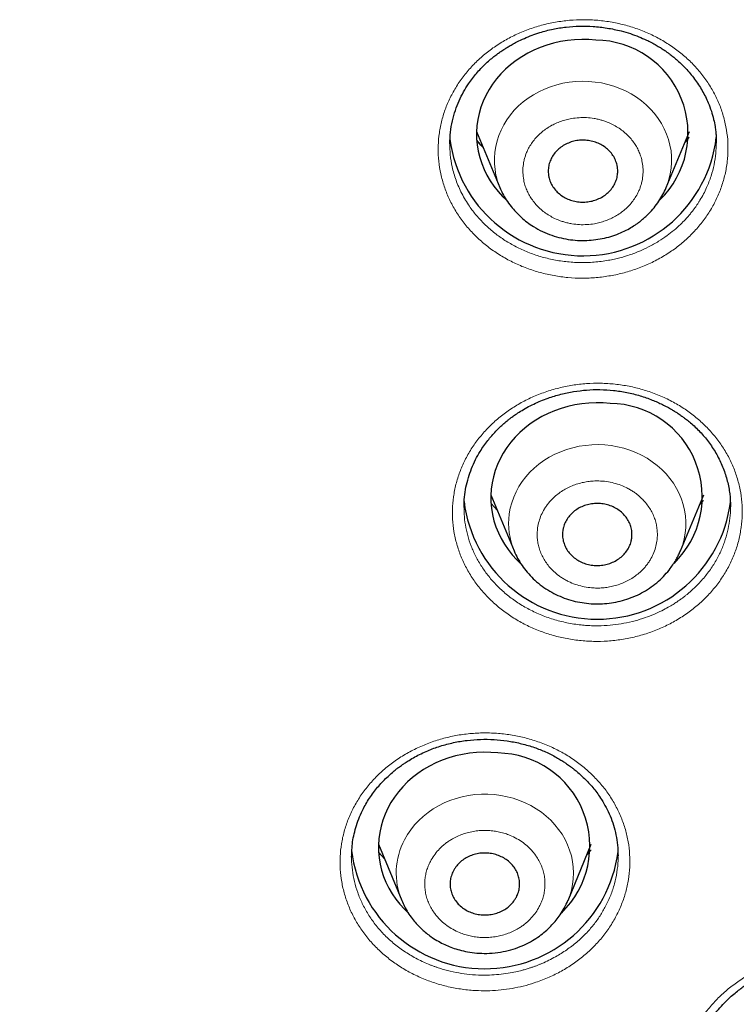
# Model space of a CAD drawing. Header units: millimetres. Extents: x 8 to 1352, y 12 to 1248.
# Tile 55 of 119: x 559 to 572, y 1107 to 1124. Entities that reach past the tile are written whole.
import ezdxf

# ---------------------------------------------------------------- set-up
doc = ezdxf.new("R2010")
doc.units = ezdxf.units.MM

msp = doc.modelspace()

# ---------------------------------------------------------------- linework, layer by layer
at = {"color": 7, "linetype": 'Continuous', "lineweight": 30}
for p, q in [((567.136, 1121.899), (567.537, 1120.93)), ((570.407, 1120.93), (570.808, 1121.899)), ((570.789, 1121.775), (570.731, 1121.711)), ((571.271, 1121.703), (571.271, 1121.697)), ((567.382, 1115.631), (567.784, 1114.661)), ((570.653, 1114.661), (571.055, 1115.631)), ((571.052, 1115.534), (570.979, 1115.449)), ((566.921, 1115.411), (566.92, 1115.424)), ((567.49, 1115.37), (567.453, 1115.409)), ((565.442, 1109.601), (565.844, 1108.632)), ((568.714, 1108.632), (569.115, 1109.601)), ((564.98, 1109.382), (564.981, 1109.412)), ((569.112, 1109.508), (569.043, 1109.429)), ((569.576, 1109.403), (569.576, 1109.398))]:
    msp.add_line(p, q, dxfattribs=at)
at = {"color": 252, "linetype": 'Continuous', "lineweight": 0}
for p, q in [((567.387, 1115.482), (567.491, 1115.367)), ((570.979, 1115.449), (571.052, 1115.529)), ((566.92, 1115.424), (566.92, 1115.445)), ((565.447, 1109.46), (565.546, 1109.351)), ((567.857, 1108.774), (567.822, 1108.69))]:
    msp.add_line(p, q, dxfattribs=at)
at = {"color": 7, "linetype": 'Continuous', "lineweight": 30, "flags": 128}
for points in [[(569.196, 1123.474), (569.074, 1123.484), (568.951, 1123.486), (568.828, 1123.481), (568.706, 1123.469), (568.585, 1123.449), (568.466, 1123.423), (568.349, 1123.389), (568.235, 1123.349), (568.125, 1123.302), (568.018, 1123.248), (567.915, 1123.188), (567.817, 1123.122), (567.724, 1123.05), (567.637, 1122.974), (567.556, 1122.892), (567.481, 1122.805), (567.412, 1122.714), (567.351, 1122.619), (567.297, 1122.521), (567.25, 1122.42), (567.211, 1122.316), (567.18, 1122.21), (567.157, 1122.103), (567.142, 1121.994), (567.135, 1121.885), (567.137, 1121.776), (567.146, 1121.667), (567.164, 1121.558), (567.19, 1121.451), (567.224, 1121.346), (567.266, 1121.243), (567.315, 1121.143), (567.371, 1121.046), (567.435, 1120.953), (567.506, 1120.863), (567.583, 1120.778), (567.645, 1120.718)], [(569.442, 1117.206), (569.32, 1117.215), (569.197, 1117.218), (569.074, 1117.213), (568.952, 1117.2), (568.832, 1117.181), (568.713, 1117.154), (568.596, 1117.121), (568.482, 1117.08), (568.371, 1117.033), (568.264, 1116.979), (568.161, 1116.92), (568.063, 1116.854), (567.97, 1116.782), (567.883, 1116.705), (567.802, 1116.623), (567.727, 1116.536), (567.659, 1116.446), (567.597, 1116.351), (567.543, 1116.253), (567.497, 1116.151), (567.458, 1116.048), (567.427, 1115.942), (567.403, 1115.834), (567.389, 1115.726), (567.382, 1115.617), (567.383, 1115.507), (567.393, 1115.398), (567.411, 1115.29), (567.436, 1115.183), (567.47, 1115.078), (567.512, 1114.975), (567.561, 1114.875), (567.618, 1114.778), (567.681, 1114.684), (567.752, 1114.595), (567.829, 1114.51), (567.894, 1114.447)], [(567.502, 1111.176), (567.38, 1111.186), (567.257, 1111.188), (567.135, 1111.183), (567.013, 1111.171), (566.892, 1111.152), (566.773, 1111.125), (566.656, 1111.091), (566.542, 1111.051), (566.431, 1111.004), (566.324, 1110.95), (566.221, 1110.89), (566.123, 1110.824), (566.031, 1110.753), (565.943, 1110.676), (565.862, 1110.594), (565.787, 1110.507), (565.719, 1110.416), (565.657, 1110.321), (565.603, 1110.223), (565.557, 1110.122), (565.518, 1110.018), (565.487, 1109.912), (565.464, 1109.805), (565.449, 1109.696), (565.442, 1109.587), (565.443, 1109.478), (565.453, 1109.369), (565.471, 1109.26), (565.497, 1109.153), (565.53, 1109.048), (565.572, 1108.945), (565.621, 1108.845), (565.678, 1108.748), (565.742, 1108.655), (565.812, 1108.565), (565.89, 1108.48), (565.949, 1108.422)]]:
    msp.add_lwpolyline(points, dxfattribs=at)
at = {"color": 252, "linetype": 'Continuous', "lineweight": 0, "flags": 128}
for points in [[(570.406, 1120.928), (570.424, 1120.973), (570.455, 1121.069), (570.479, 1121.166), (570.494, 1121.265), (570.501, 1121.364), (570.5, 1121.464), (570.491, 1121.563), (570.473, 1121.661), (570.448, 1121.758), (570.415, 1121.853), (570.374, 1121.946), (570.326, 1122.036), (570.27, 1122.122), (570.208, 1122.205), (570.138, 1122.283), (570.063, 1122.356), (569.982, 1122.425), (569.895, 1122.488), (569.804, 1122.545), (569.708, 1122.596), (569.608, 1122.641), (569.505, 1122.679), (569.399, 1122.71), (569.291, 1122.734), (569.181, 1122.751), (569.069, 1122.761), (568.958, 1122.764), (568.846, 1122.759), (568.735, 1122.748), (568.626, 1122.729), (568.518, 1122.702), (568.412, 1122.669), (568.31, 1122.63), (568.211, 1122.583), (568.116, 1122.531), (568.026, 1122.472), (567.941, 1122.408), (567.861, 1122.338), (567.787, 1122.263), (567.72, 1122.184), (567.659, 1122.1), (567.605, 1122.013), (567.559, 1121.922), (567.52, 1121.829), (567.489, 1121.734), (567.466, 1121.636), (567.45, 1121.538), (567.443, 1121.438), (567.444, 1121.339), (567.454, 1121.239), (567.471, 1121.141), (567.471, 1121.141)], [(570.653, 1114.661), (570.66, 1114.677), (570.693, 1114.772), (570.719, 1114.869), (570.736, 1114.967), (570.746, 1115.066), (570.747, 1115.166), (570.741, 1115.265), (570.726, 1115.364), (570.703, 1115.461), (570.672, 1115.557), (570.633, 1115.65), (570.587, 1115.741), (570.534, 1115.828), (570.473, 1115.912), (570.406, 1115.991), (570.333, 1116.066), (570.253, 1116.136), (570.168, 1116.201), (570.078, 1116.26), (569.984, 1116.313), (569.885, 1116.359), (569.783, 1116.399), (569.677, 1116.433), (569.57, 1116.459), (569.46, 1116.478), (569.349, 1116.491), (569.238, 1116.495), (569.126, 1116.493), (569.015, 1116.483), (568.905, 1116.467), (568.796, 1116.443), (568.69, 1116.412), (568.587, 1116.374), (568.487, 1116.329), (568.391, 1116.279), (568.299, 1116.222), (568.212, 1116.159), (568.131, 1116.091), (568.055, 1116.018), (567.986, 1115.94), (567.923, 1115.857), (567.867, 1115.771), (567.818, 1115.681), (567.777, 1115.589), (567.744, 1115.494), (567.718, 1115.397), (567.7, 1115.299), (567.7, 1115.299)], [(568.713, 1108.63), (568.744, 1108.714), (568.772, 1108.81), (568.792, 1108.908), (568.804, 1109.007), (568.808, 1109.106), (568.804, 1109.206), (568.791, 1109.305), (568.771, 1109.402), (568.742, 1109.499), (568.706, 1109.593), (568.662, 1109.684), (568.611, 1109.773), (568.552, 1109.858), (568.487, 1109.938), (568.416, 1110.015), (568.338, 1110.086), (568.254, 1110.153), (568.166, 1110.213), (568.073, 1110.268), (567.975, 1110.317), (567.874, 1110.359), (567.769, 1110.394), (567.662, 1110.422), (567.553, 1110.444), (567.443, 1110.458), (567.331, 1110.465), (567.22, 1110.465), (567.108, 1110.458), (566.998, 1110.443), (566.889, 1110.421), (566.782, 1110.392), (566.677, 1110.356), (566.576, 1110.314), (566.479, 1110.265), (566.386, 1110.21), (566.298, 1110.149), (566.215, 1110.082), (566.137, 1110.011), (566.066, 1109.934), (566.001, 1109.853), (565.943, 1109.768), (565.892, 1109.679)]]:
    msp.add_lwpolyline(points, dxfattribs=at)
at = {"color": 7, "linetype": 'Continuous', "lineweight": 30}
for centre, radius, start, end in [((569.177, 1121.867), 1.607, 314.2894, 89.3242), ((568.971, 1122.07), 2.317, 187.5888, 353.1413), ((569.423, 1115.599), 1.607, 314.1648, 89.3245), ((569.219, 1115.801), 2.317, 187.0926, 352.6748), ((567.483, 1109.569), 1.607, 314.0605, 89.3247), ((567.279, 1109.771), 2.317, 186.8917, 352.6557)]:
    msp.add_arc(centre, radius, start, end, dxfattribs=at)
at = {"color": 252, "linetype": 'Continuous', "lineweight": 0}
for centre, radius, start, end in [((568.694, 1121.409), 1.252, 192.348, 202.5335), ((568.917, 1115.133), 1.228, 172.252, 202.7166), ((566.978, 1109.104), 1.229, 152.0853, 202.7153)]:
    msp.add_arc(centre, radius, start, end, dxfattribs=at)
for points, knots in [([(571.428, 1122.032), (571.442, 1121.959), (571.469, 1121.815), (571.478, 1121.595), (571.465, 1121.375), (571.427, 1121.158), (571.366, 1120.944), (571.282, 1120.738), (571.176, 1120.541), (571.047, 1120.352), (570.899, 1120.176), (570.733, 1120.013), (570.551, 1119.867), (570.352, 1119.737), (570.139, 1119.624), (569.916, 1119.531), (569.685, 1119.458), (569.446, 1119.406), (569.203, 1119.374), (568.956, 1119.363), (568.713, 1119.375), (568.47, 1119.408), (568.232, 1119.461), (568.002, 1119.535), (567.781, 1119.629), (567.572, 1119.742), (567.375, 1119.873), (567.194, 1120.02), (567.03, 1120.183), (566.884, 1120.359), (566.759, 1120.547), (566.654, 1120.745), (566.573, 1120.952), (566.515, 1121.165), (566.479, 1121.383), (566.468, 1121.601), (566.482, 1121.82), (566.52, 1122.037), (566.581, 1122.25), (566.665, 1122.455), (566.772, 1122.653), (566.899, 1122.841), (567.045, 1123.015), (567.21, 1123.177), (567.393, 1123.324), (567.591, 1123.454), (567.802, 1123.566), (568.023, 1123.66), (568.256, 1123.734), (568.495, 1123.786), (568.739, 1123.819), (568.983, 1123.83), (569.229, 1123.819), (569.473, 1123.786), (569.712, 1123.733), (569.943, 1123.659), (570.164, 1123.566), (570.375, 1123.452), (570.572, 1123.322), (570.753, 1123.175), (570.917, 1123.013), (571.062, 1122.836), (571.188, 1122.649), (571.292, 1122.451), (571.375, 1122.245), (571.41, 1122.103), (571.428, 1122.032)], [0, 0, 0, 0, 0.015737, 0.031366, 0.047, 0.062757, 0.078461, 0.094017, 0.10956, 0.125229, 0.141051, 0.156634, 0.172136, 0.187714, 0.203636, 0.219253, 0.234723, 0.250199, 0.26609, 0.281703, 0.297183, 0.312672, 0.328445, 0.344012, 0.359522, 0.375124, 0.39069, 0.406361, 0.421991, 0.437561, 0.453312, 0.468854, 0.484396, 0.500157, 0.515894, 0.531436, 0.546988, 0.562749, 0.578295, 0.59395, 0.609587, 0.625185, 0.640703, 0.656191, 0.67179, 0.687637, 0.703106, 0.71858, 0.734199, 0.750112, 0.765642, 0.78113, 0.796731, 0.812597, 0.828244, 0.843774, 0.859339, 0.875081, 0.89078, 0.906341, 0.921891, 0.937553, 0.953231, 0.968792, 0.984346, 1, 1, 1, 1]), ([(567.954, 1121.037), (567.961, 1121.009), (567.975, 1120.952), (568.008, 1120.87), (568.048, 1120.791), (568.099, 1120.713), (568.159, 1120.638), (568.228, 1120.567), (568.306, 1120.503), (568.391, 1120.446), (568.482, 1120.397), (568.567, 1120.362), (568.644, 1120.336), (568.712, 1120.319), (568.801, 1120.301), (568.91, 1120.289), (569.041, 1120.289), (569.16, 1120.303), (569.265, 1120.326), (569.358, 1120.354), (569.447, 1120.391), (569.534, 1120.435), (569.618, 1120.489), (569.698, 1120.551), (569.77, 1120.62), (569.833, 1120.696), (569.888, 1120.777), (569.928, 1120.853), (569.957, 1120.921), (569.977, 1120.982), (569.996, 1121.061), (570.01, 1121.159), (570.01, 1121.275), (569.994, 1121.381), (569.968, 1121.475), (569.937, 1121.557), (569.896, 1121.637), (569.846, 1121.714), (569.786, 1121.789), (569.716, 1121.86), (569.638, 1121.924), (569.553, 1121.981), (569.462, 1122.03), (569.377, 1122.066), (569.3, 1122.091), (569.232, 1122.109), (569.144, 1122.126), (569.034, 1122.139), (568.903, 1122.138), (568.785, 1122.124), (568.679, 1122.101), (568.587, 1122.073), (568.498, 1122.037), (568.41, 1121.992), (568.326, 1121.939), (568.247, 1121.876), (568.175, 1121.807), (568.111, 1121.731), (568.056, 1121.65), (568.016, 1121.575), (567.987, 1121.506), (567.967, 1121.446), (567.948, 1121.367), (567.934, 1121.269), (567.934, 1121.152), (567.947, 1121.076), (567.954, 1121.037)], [0, 0, 0, 0, 0.0150516, 0.0299786, 0.0449157, 0.0599973, 0.0763042, 0.0924596, 0.1086355, 0.1250038, 0.1413108, 0.1574661, 0.1682398, 0.1790738, 0.1900182, 0.2100292, 0.229916, 0.2499991, 0.2650357, 0.2799576, 0.2948999, 0.3099973, 0.3263042, 0.3424596, 0.3586356, 0.3750038, 0.3913108, 0.4074662, 0.4182398, 0.4290738, 0.4400183, 0.4600292, 0.479916, 0.4999991, 0.5150357, 0.5299576, 0.5448999, 0.5599973, 0.5763042, 0.5924596, 0.6086356, 0.6250038, 0.6413108, 0.6574662, 0.6682399, 0.6790738, 0.6900183, 0.7100292, 0.729916, 0.7499991, 0.7650357, 0.7799576, 0.7948999, 0.8099973, 0.8263043, 0.8424596, 0.8586356, 0.8750038, 0.8913108, 0.9074662, 0.9182399, 0.9290738, 0.9400183, 0.9600479, 0.9799348, 1, 1, 1, 1]), ([(567.141, 1121.747), (567.166, 1121.715), (567.199, 1121.67), (567.24, 1121.631), (567.251, 1121.62)], [0, 0, 0, 0, 0.7183286, 1, 1, 1, 1]), ([(570.727, 1121.703), (570.737, 1121.714), (570.767, 1121.743), (570.79, 1121.776), (570.806, 1121.798)], [0, 0, 0, 0, 0.346724, 1, 1, 1, 1]), ([(571.271, 1121.697), (571.27, 1121.638), (571.267, 1121.514), (571.237, 1121.323), (571.185, 1121.124), (571.12, 1120.956), (571.053, 1120.819), (571.009, 1120.741), (570.978, 1120.692), (570.965, 1120.671), (570.952, 1120.65), (570.938, 1120.63), (570.924, 1120.609), (570.909, 1120.589), (570.894, 1120.568), (570.88, 1120.549), (570.864, 1120.528), (570.839, 1120.496), (570.797, 1120.445), (570.734, 1120.374), (570.649, 1120.287), (570.543, 1120.193), (570.418, 1120.095), (570.272, 1119.997), (570.109, 1119.906), (569.932, 1119.824), (569.797, 1119.774), (569.703, 1119.745), (569.657, 1119.731), (569.61, 1119.719), (569.562, 1119.707), (569.513, 1119.695), (569.463, 1119.685), (569.347, 1119.663), (569.166, 1119.64), (568.919, 1119.633), (568.676, 1119.648), (568.44, 1119.686), (568.212, 1119.745), (567.995, 1119.823), (567.791, 1119.919), (567.602, 1120.031), (567.428, 1120.158), (567.271, 1120.297), (567.132, 1120.446), (567.024, 1120.587), (566.942, 1120.714), (566.88, 1120.826), (566.826, 1120.94), (566.78, 1121.055), (566.743, 1121.171), (566.706, 1121.318), (566.677, 1121.491), (566.675, 1121.625), (566.674, 1121.689)], [0, 0, 0, 0, 0.026998, 0.057823, 0.089386, 0.121686, 0.140103, 0.15875, 0.162441, 0.166141, 0.169849, 0.173567, 0.177293, 0.181028, 0.184773, 0.188526, 0.191678, 0.196491, 0.206825, 0.220896, 0.238703, 0.260246, 0.282532, 0.307769, 0.335957, 0.361917, 0.389959, 0.396543, 0.403231, 0.410025, 0.416923, 0.423927, 0.431035, 0.438249, 0.472749, 0.506811, 0.540433, 0.573617, 0.606362, 0.638668, 0.670536, 0.701964, 0.732953, 0.763504, 0.793616, 0.823288, 0.84283, 0.862177, 0.881328, 0.900284, 0.919045, 0.937611, 0.970328, 1, 1, 1, 1]), ([(571.272, 1121.722), (571.272, 1121.72), (571.272, 1121.714), (571.272, 1121.708), (571.271, 1121.703)], [0, 0, 0, 0, 0.302375, 1, 1, 1, 1]), ([(571.702, 1115.066), (571.69, 1114.993), (571.665, 1114.849), (571.598, 1114.637), (571.51, 1114.432), (571.398, 1114.235), (571.266, 1114.049), (571.115, 1113.876), (570.946, 1113.717), (570.758, 1113.574), (570.556, 1113.446), (570.342, 1113.338), (570.118, 1113.249), (569.884, 1113.18), (569.643, 1113.131), (569.398, 1113.104), (569.154, 1113.098), (568.91, 1113.114), (568.667, 1113.15), (568.43, 1113.209), (568.202, 1113.287), (567.983, 1113.384), (567.776, 1113.501), (567.582, 1113.635), (567.405, 1113.785), (567.246, 1113.95), (567.104, 1114.128), (566.983, 1114.318), (566.883, 1114.518), (566.806, 1114.726), (566.752, 1114.939), (566.721, 1115.156), (566.716, 1115.375), (566.734, 1115.594), (566.776, 1115.811), (566.842, 1116.022), (566.931, 1116.226), (567.041, 1116.421), (567.173, 1116.607), (567.325, 1116.78), (567.494, 1116.939), (567.68, 1117.082), (567.879, 1117.208), (568.092, 1117.316), (568.317, 1117.405), (568.551, 1117.475), (568.79, 1117.523), (569.032, 1117.551), (569.278, 1117.558), (569.525, 1117.542), (569.767, 1117.506), (570.003, 1117.449), (570.233, 1117.371), (570.453, 1117.273), (570.662, 1117.156), (570.855, 1117.023), (571.033, 1116.873), (571.194, 1116.707), (571.336, 1116.529), (571.457, 1116.339), (571.556, 1116.14), (571.633, 1115.932), (571.688, 1115.719), (571.718, 1115.502), (571.725, 1115.284), (571.71, 1115.139), (571.702, 1115.066)], [0, 0, 0, 0, 0.015739, 0.031367, 0.047, 0.062757, 0.078472, 0.09403, 0.109568, 0.12523, 0.141073, 0.156662, 0.172155, 0.187714, 0.203652, 0.219273, 0.234737, 0.250199, 0.266086, 0.281697, 0.297178, 0.312672, 0.328427, 0.343986, 0.359501, 0.375124, 0.390684, 0.406361, 0.421987, 0.437561, 0.453312, 0.468851, 0.484393, 0.500157, 0.515889, 0.531432, 0.546987, 0.562749, 0.578291, 0.59395, 0.609581, 0.625185, 0.640684, 0.656168, 0.671773, 0.687637, 0.703102, 0.718574, 0.734196, 0.750112, 0.765655, 0.781148, 0.796744, 0.812598, 0.82826, 0.843798, 0.859358, 0.875082, 0.890789, 0.906354, 0.921902, 0.937553, 0.953232, 0.968794, 0.984348, 1, 1, 1, 1]), ([(568.189, 1115.058), (568.186, 1115.029), (568.18, 1114.971), (568.182, 1114.884), (568.193, 1114.797), (568.214, 1114.71), (568.245, 1114.622), (568.287, 1114.535), (568.339, 1114.453), (568.4, 1114.375), (568.469, 1114.304), (568.538, 1114.246), (568.602, 1114.201), (568.66, 1114.166), (568.739, 1114.124), (568.839, 1114.083), (568.963, 1114.047), (569.081, 1114.028), (569.189, 1114.02), (569.287, 1114.022), (569.384, 1114.032), (569.483, 1114.05), (569.581, 1114.078), (569.679, 1114.115), (569.771, 1114.161), (569.858, 1114.216), (569.938, 1114.278), (570.003, 1114.339), (570.054, 1114.396), (570.094, 1114.448), (570.14, 1114.518), (570.187, 1114.607), (570.226, 1114.718), (570.248, 1114.823), (570.257, 1114.919), (570.255, 1115.006), (570.244, 1115.093), (570.223, 1115.181), (570.192, 1115.269), (570.15, 1115.355), (570.098, 1115.438), (570.037, 1115.515), (569.968, 1115.587), (569.899, 1115.644), (569.835, 1115.689), (569.776, 1115.725), (569.698, 1115.766), (569.598, 1115.808), (569.474, 1115.843), (569.356, 1115.863), (569.247, 1115.87), (569.15, 1115.869), (569.053, 1115.859), (568.954, 1115.84), (568.855, 1115.813), (568.758, 1115.775), (568.666, 1115.729), (568.579, 1115.675), (568.499, 1115.613), (568.434, 1115.552), (568.383, 1115.494), (568.343, 1115.442), (568.297, 1115.373), (568.25, 1115.283), (568.21, 1115.173), (568.196, 1115.096), (568.189, 1115.058)], [0, 0, 0, 0, 0.015052, 0.029979, 0.044916, 0.059997, 0.076304, 0.09246, 0.108636, 0.125004, 0.141311, 0.157466, 0.16824, 0.179074, 0.190018, 0.210029, 0.229916, 0.249999, 0.265036, 0.279958, 0.2949, 0.309997, 0.326304, 0.34246, 0.358636, 0.375004, 0.391311, 0.407466, 0.41824, 0.429074, 0.440018, 0.460029, 0.479916, 0.499999, 0.515036, 0.529958, 0.5449, 0.559997, 0.576304, 0.59246, 0.608636, 0.625004, 0.641311, 0.657466, 0.66824, 0.679074, 0.690018, 0.710029, 0.729916, 0.749999, 0.765036, 0.779958, 0.7949, 0.809997, 0.826304, 0.84246, 0.858636, 0.875004, 0.891311, 0.907466, 0.91824, 0.929074, 0.940018, 0.960048, 0.979935, 1, 1, 1, 1]), ([(571.516, 1115.461), (571.517, 1115.428), (571.52, 1115.334), (571.509, 1115.24), (571.501, 1115.179)], [0, 0, 0, 0, 0.347478, 1, 1, 1, 1]), ([(571.501, 1115.179), (571.491, 1115.118), (571.47, 1114.995), (571.415, 1114.811), (571.34, 1114.629), (571.244, 1114.449), (571.125, 1114.275), (571.005, 1114.133), (570.894, 1114.021), (570.825, 1113.959), (570.779, 1113.92), (570.759, 1113.904), (570.739, 1113.888), (570.719, 1113.872), (570.698, 1113.857), (570.677, 1113.841), (570.656, 1113.826), (570.636, 1113.812), (570.614, 1113.796), (570.579, 1113.772), (570.521, 1113.735), (570.436, 1113.685), (570.326, 1113.626), (570.193, 1113.565), (570.04, 1113.507), (569.867, 1113.453), (569.681, 1113.411), (569.485, 1113.383), (569.339, 1113.372), (569.239, 1113.37), (569.191, 1113.37), (569.142, 1113.371), (569.092, 1113.373), (569.042, 1113.376), (568.99, 1113.379), (568.873, 1113.391), (568.693, 1113.419), (568.456, 1113.479), (568.231, 1113.561), (568.019, 1113.662), (567.823, 1113.781), (567.645, 1113.915), (567.484, 1114.062), (567.343, 1114.221), (567.222, 1114.389), (567.121, 1114.564), (567.04, 1114.744), (566.98, 1114.928), (566.94, 1115.113), (566.92, 1115.274), (566.92, 1115.374), (566.921, 1115.411)], [0, 0, 0, 0, 0.029809, 0.060387, 0.091733, 0.123849, 0.156732, 0.190385, 0.209571, 0.229, 0.232845, 0.236699, 0.240563, 0.244436, 0.248318, 0.25221, 0.256111, 0.260021, 0.263305, 0.26832, 0.279086, 0.293746, 0.312298, 0.334743, 0.357961, 0.384255, 0.413622, 0.440668, 0.469884, 0.476743, 0.483711, 0.490789, 0.497976, 0.505273, 0.512679, 0.520194, 0.556138, 0.591625, 0.626655, 0.661227, 0.695342, 0.729, 0.762201, 0.794945, 0.827231, 0.85906, 0.890432, 0.921346, 0.951803, 0.981803, 1, 1, 1, 1]), ([(569.546, 1108.366), (569.51, 1108.3), (569.436, 1108.169), (569.299, 1107.986), (569.144, 1107.816), (568.969, 1107.659), (568.779, 1107.519), (568.576, 1107.396), (568.36, 1107.292), (568.148, 1107.212), (567.943, 1107.153), (567.751, 1107.113), (567.558, 1107.086), (567.363, 1107.073), (567.149, 1107.074), (566.92, 1107.092), (566.677, 1107.134), (566.444, 1107.196), (566.217, 1107.278), (565.999, 1107.379), (565.794, 1107.5), (565.605, 1107.637), (565.431, 1107.79), (565.274, 1107.957), (565.137, 1108.138), (565.021, 1108.329), (564.926, 1108.53), (564.854, 1108.739), (564.805, 1108.953), (564.779, 1109.171), (564.778, 1109.39), (564.801, 1109.608), (564.847, 1109.822), (564.917, 1110.032), (565.011, 1110.235), (565.126, 1110.43), (565.261, 1110.612), (565.417, 1110.782), (565.59, 1110.938), (565.779, 1111.078), (565.983, 1111.2), (566.199, 1111.305), (566.425, 1111.39), (566.659, 1111.455), (566.898, 1111.499), (567.143, 1111.522), (567.389, 1111.524), (567.633, 1111.504), (567.873, 1111.464), (568.109, 1111.403), (568.338, 1111.32), (568.556, 1111.219), (568.76, 1111.1), (568.951, 1110.962), (569.126, 1110.808), (569.284, 1110.64), (569.422, 1110.46), (569.538, 1110.268), (569.634, 1110.066), (569.707, 1109.857), (569.756, 1109.644), (569.781, 1109.427), (569.782, 1109.208), (569.76, 1108.991), (569.713, 1108.776), (569.644, 1108.567), (569.579, 1108.433), (569.546, 1108.366)], [0, 0, 0, 0, 0.01574, 0.031368, 0.047, 0.062757, 0.078485, 0.094045, 0.109577, 0.125229, 0.137953, 0.150481, 0.162896, 0.175282, 0.187722, 0.203678, 0.219304, 0.234762, 0.250206, 0.266087, 0.281696, 0.297179, 0.312679, 0.32841, 0.34396, 0.35948, 0.37513, 0.390681, 0.406367, 0.421989, 0.437567, 0.453317, 0.468854, 0.484395, 0.500162, 0.515888, 0.531432, 0.54699, 0.562753, 0.578291, 0.593954, 0.609578, 0.625189, 0.640665, 0.656144, 0.671756, 0.68764, 0.7031, 0.71857, 0.734193, 0.750115, 0.765672, 0.78117, 0.796762, 0.8126, 0.828282, 0.843828, 0.859383, 0.875083, 0.890801, 0.906371, 0.921918, 0.937554, 0.953234, 0.968797, 0.984351, 1, 1, 1, 1]), ([(566.339, 1109.306), (566.326, 1109.279), (566.3, 1109.226), (566.272, 1109.143), (566.252, 1109.058), (566.242, 1108.968), (566.241, 1108.876), (566.25, 1108.782), (566.271, 1108.69), (566.303, 1108.599), (566.344, 1108.512), (566.389, 1108.439), (566.434, 1108.378), (566.478, 1108.328), (566.538, 1108.267), (566.619, 1108.2), (566.724, 1108.132), (566.83, 1108.081), (566.93, 1108.044), (567.024, 1108.019), (567.119, 1108.001), (567.22, 1107.992), (567.323, 1107.991), (567.428, 1108), (567.532, 1108.018), (567.634, 1108.046), (567.732, 1108.083), (567.814, 1108.123), (567.882, 1108.164), (567.938, 1108.202), (568.007, 1108.256), (568.082, 1108.328), (568.159, 1108.422), (568.216, 1108.516), (568.257, 1108.605), (568.286, 1108.689), (568.305, 1108.774), (568.316, 1108.863), (568.317, 1108.955), (568.307, 1109.049), (568.286, 1109.142), (568.255, 1109.232), (568.214, 1109.32), (568.168, 1109.393), (568.123, 1109.454), (568.08, 1109.504), (568.02, 1109.564), (567.939, 1109.632), (567.833, 1109.7), (567.728, 1109.751), (567.627, 1109.788), (567.534, 1109.813), (567.438, 1109.83), (567.338, 1109.84), (567.234, 1109.841), (567.129, 1109.832), (567.025, 1109.813), (566.923, 1109.786), (566.826, 1109.749), (566.743, 1109.709), (566.675, 1109.668), (566.619, 1109.63), (566.551, 1109.576), (566.475, 1109.504), (566.398, 1109.41), (566.359, 1109.341), (566.339, 1109.306)], [0, 0, 0, 0, 0.015052, 0.029979, 0.044916, 0.059997, 0.076304, 0.09246, 0.108636, 0.125004, 0.141311, 0.157466, 0.16824, 0.179074, 0.190018, 0.210029, 0.229916, 0.249999, 0.265036, 0.279958, 0.2949, 0.309997, 0.326304, 0.34246, 0.358636, 0.375004, 0.391311, 0.407466, 0.41824, 0.429074, 0.440018, 0.460029, 0.479916, 0.499999, 0.515036, 0.529958, 0.5449, 0.559997, 0.576304, 0.59246, 0.608636, 0.625004, 0.641311, 0.657466, 0.66824, 0.679074, 0.690018, 0.710029, 0.729916, 0.749999, 0.765036, 0.779958, 0.7949, 0.809997, 0.826304, 0.84246, 0.858636, 0.875004, 0.891311, 0.907466, 0.91824, 0.929074, 0.940018, 0.960048, 0.979935, 1, 1, 1, 1]), ([(569.363, 1108.533), (569.332, 1108.478), (569.27, 1108.366), (569.154, 1108.207), (569.02, 1108.054), (568.865, 1107.91), (568.692, 1107.777), (568.529, 1107.675), (568.385, 1107.599), (568.297, 1107.559), (568.24, 1107.535), (568.216, 1107.525), (568.192, 1107.515), (568.167, 1107.506), (568.142, 1107.496), (568.117, 1107.487), (568.091, 1107.479), (568.067, 1107.471), (568.041, 1107.462), (567.999, 1107.449), (567.932, 1107.43), (567.834, 1107.405), (567.708, 1107.38), (567.561, 1107.358), (567.395, 1107.345), (567.212, 1107.342), (567.021, 1107.353), (566.825, 1107.38), (566.683, 1107.41), (566.588, 1107.435), (566.542, 1107.449), (566.496, 1107.463), (566.449, 1107.478), (566.402, 1107.495), (566.354, 1107.513), (566.247, 1107.555), (566.086, 1107.632), (565.882, 1107.755), (565.696, 1107.894), (565.53, 1108.049), (565.385, 1108.216), (565.262, 1108.392), (565.161, 1108.577), (565.082, 1108.766), (565.024, 1108.959), (564.991, 1109.154), (564.977, 1109.295), (564.98, 1109.371), (564.98, 1109.382)], [0, 0, 0, 0, 0.0332707, 0.0673994, 0.102386, 0.1382304, 0.1749327, 0.2124928, 0.2339077, 0.2555919, 0.2598836, 0.2641856, 0.268498, 0.2728208, 0.277154, 0.2814976, 0.2858516, 0.290216, 0.2938814, 0.2994783, 0.3114951, 0.3278571, 0.3485638, 0.3736146, 0.3995295, 0.4288759, 0.4616532, 0.4918406, 0.5244488, 0.5321042, 0.5398818, 0.5477815, 0.5558033, 0.5639471, 0.5722131, 0.5806012, 0.6207192, 0.660327, 0.6994245, 0.7380116, 0.7760885, 0.813655, 0.8507111, 0.8872569, 0.9232924, 0.9588175, 0.9938322, 1, 1, 1, 1]), ([(569.042, 1109.425), (569.05, 1109.433), (569.077, 1109.458), (569.098, 1109.487), (569.112, 1109.507)], [0, 0, 0, 0, 0.307182, 1, 1, 1, 1]), ([(569.576, 1109.398), (569.577, 1109.372), (569.579, 1109.279), (569.56, 1109.118), (569.518, 1108.918), (569.454, 1108.721), (569.394, 1108.596), (569.363, 1108.533)], [0, 0, 0, 0, 0.086908, 0.313452, 0.541148, 0.769998, 1, 1, 1, 1]), ([(575.385, 1104.477), (575.345, 1104.413), (575.265, 1104.286), (575.119, 1104.11), (574.955, 1103.946), (574.773, 1103.796), (574.577, 1103.663), (574.368, 1103.548), (574.146, 1103.451), (573.914, 1103.374), (573.675, 1103.316), (573.432, 1103.28), (573.187, 1103.266), (572.941, 1103.273), (572.696, 1103.301), (572.456, 1103.351), (572.226, 1103.42), (572.004, 1103.51), (571.792, 1103.619), (571.593, 1103.746), (571.411, 1103.89), (571.245, 1104.049), (571.097, 1104.221), (570.969, 1104.406), (570.863, 1104.601), (570.779, 1104.805), (570.717, 1105.016), (570.68, 1105.231), (570.665, 1105.449), (570.676, 1105.668), (570.71, 1105.884), (570.767, 1106.096), (570.849, 1106.303), (570.954, 1106.502), (571.079, 1106.692), (571.224, 1106.869), (571.388, 1107.032), (571.57, 1107.181), (571.767, 1107.314), (571.976, 1107.429), (572.198, 1107.524), (572.429, 1107.6), (572.667, 1107.656), (572.908, 1107.691), (573.154, 1107.705), (573.4, 1107.697), (573.643, 1107.669), (573.881, 1107.62), (574.113, 1107.55), (574.337, 1107.459), (574.549, 1107.35), (574.747, 1107.224), (574.93, 1107.081), (575.097, 1106.921), (575.246, 1106.748), (575.373, 1106.563), (575.479, 1106.369), (575.564, 1106.165), (575.626, 1105.954), (575.663, 1105.739), (575.676, 1105.523), (575.666, 1105.306), (575.632, 1105.09), (575.573, 1104.879), (575.493, 1104.673), (575.421, 1104.542), (575.385, 1104.477)], [0, 0, 0, 0, 0.015632, 0.03117, 0.046738, 0.062466, 0.078115, 0.093644, 0.109204, 0.124957, 0.140757, 0.156325, 0.171835, 0.18746, 0.203357, 0.218968, 0.234452, 0.249964, 0.265777, 0.281373, 0.296888, 0.312457, 0.32812, 0.34366, 0.359214, 0.374928, 0.390465, 0.406173, 0.421787, 0.437383, 0.453106, 0.46865, 0.484212, 0.499996, 0.515747, 0.53131, 0.546871, 0.562607, 0.578273, 0.59381, 0.609364, 0.625072, 0.640646, 0.656167, 0.671758, 0.687542, 0.70307, 0.718573, 0.734183, 0.750035, 0.765634, 0.781148, 0.796731, 0.812539, 0.828288, 0.843848, 0.859382, 0.875044, 0.89085, 0.906441, 0.921959, 0.937535, 0.953263, 0.968838, 0.984378, 1, 1, 1, 1])]:
    msp.add_open_spline(points, degree=3, knots=knots, dxfattribs=at)
at = {"color": 7, "linetype": 'Continuous', "lineweight": 30}
for points, knots in [([(566.673, 1121.683), (566.676, 1121.75), (566.68, 1121.883), (566.714, 1122.077), (566.765, 1122.259), (566.831, 1122.426), (566.907, 1122.578), (566.986, 1122.706), (567.062, 1122.812), (567.133, 1122.9), (567.207, 1122.982), (567.282, 1123.057), (567.358, 1123.126), (567.431, 1123.187), (567.497, 1123.237), (567.549, 1123.274), (567.591, 1123.302), (567.632, 1123.329), (567.685, 1123.362), (567.752, 1123.401), (567.845, 1123.451), (567.96, 1123.505), (568.091, 1123.559), (568.255, 1123.615), (568.452, 1123.666), (568.682, 1123.702), (568.914, 1123.718), (569.15, 1123.713), (569.39, 1123.685), (569.605, 1123.641), (569.787, 1123.588), (569.932, 1123.535), (570.054, 1123.482), (570.153, 1123.433), (570.234, 1123.389), (570.305, 1123.346), (570.366, 1123.306), (570.419, 1123.27), (570.469, 1123.233), (570.525, 1123.19), (570.59, 1123.135), (570.664, 1123.068), (570.744, 1122.987), (570.823, 1122.898), (570.923, 1122.771), (571.032, 1122.605), (571.125, 1122.417), (571.188, 1122.251), (571.227, 1122.113), (571.25, 1121.995), (571.263, 1121.9), (571.269, 1121.835), (571.272, 1121.787), (571.273, 1121.744), (571.272, 1121.72), (571.271, 1121.703)], [0, 0, 0, 0, 0.032312, 0.063972, 0.093757, 0.121682, 0.147758, 0.172083, 0.189591, 0.206495, 0.222764, 0.238407, 0.25343, 0.267811, 0.280073, 0.289382, 0.295273, 0.301798, 0.310645, 0.321814, 0.335301, 0.355436, 0.375452, 0.395145, 0.427973, 0.459906, 0.4915, 0.523979, 0.557375, 0.591657, 0.614847, 0.63673, 0.656901, 0.67091, 0.683962, 0.696039, 0.706663, 0.715647, 0.723742, 0.733863, 0.746301, 0.761058, 0.778137, 0.796323, 0.814456, 0.850558, 0.886474, 0.910339, 0.932958, 0.952978, 0.966234, 0.977992, 0.983352, 0.988705, 1, 1, 1, 1]), ([(567.25, 1121.624), (567.246, 1121.628), (567.206, 1121.667), (567.172, 1121.71), (567.141, 1121.748)], [0, 0, 0, 0, 0.105517, 1, 1, 1, 1]), ([(569.561, 1121.316), (569.553, 1121.345), (569.537, 1121.403), (569.492, 1121.485), (569.434, 1121.559), (569.362, 1121.623), (569.28, 1121.676), (569.188, 1121.715), (569.091, 1121.74), (568.99, 1121.751), (568.888, 1121.746), (568.789, 1121.726), (568.696, 1121.691), (568.609, 1121.643), (568.534, 1121.582), (568.47, 1121.512), (568.422, 1121.432), (568.388, 1121.347), (568.372, 1121.258), (568.371, 1121.178), (568.38, 1121.13), (568.383, 1121.112)], [0, 0, 0, 0, 0.053693, 0.107385, 0.161078, 0.21477, 0.268463, 0.322155, 0.375848, 0.42954, 0.483233, 0.536926, 0.590618, 0.644311, 0.698003, 0.751696, 0.805388, 0.859081, 0.912773, 0.966466, 1, 1, 1, 1]), ([(568.383, 1121.112), (568.391, 1121.082), (568.407, 1121.024), (568.452, 1120.942), (568.51, 1120.868), (568.582, 1120.804), (568.665, 1120.752), (568.756, 1120.712), (568.854, 1120.687), (568.954, 1120.677), (569.056, 1120.682), (569.155, 1120.702), (569.249, 1120.737), (569.335, 1120.785), (569.41, 1120.845), (569.474, 1120.916), (569.523, 1120.995), (569.556, 1121.081), (569.573, 1121.17), (569.573, 1121.249), (569.564, 1121.297), (569.561, 1121.316)], [0, 0, 0, 0, 0.053693, 0.107385, 0.161078, 0.21477, 0.268463, 0.322155, 0.375848, 0.42954, 0.483233, 0.536926, 0.590618, 0.644311, 0.698003, 0.751696, 0.805388, 0.859081, 0.912773, 0.966466, 1, 1, 1, 1]), ([(567.537, 1120.93), (567.552, 1120.896), (567.585, 1120.823), (567.65, 1120.713), (567.726, 1120.606), (567.812, 1120.506), (567.904, 1120.415), (568.006, 1120.331), (568.129, 1120.247), (568.27, 1120.17), (568.43, 1120.105), (568.592, 1120.058), (568.755, 1120.028), (568.917, 1120.015), (569.076, 1120.018), (569.23, 1120.035), (569.379, 1120.065), (569.521, 1120.108), (569.653, 1120.162), (569.768, 1120.22), (569.852, 1120.272), (569.909, 1120.311), (569.949, 1120.341), (569.993, 1120.375), (570.047, 1120.422), (570.119, 1120.49), (570.2, 1120.581), (570.282, 1120.691), (570.352, 1120.807), (570.389, 1120.889), (570.407, 1120.93)], [0, 0, 0, 0, 0.030149, 0.065334, 0.105872, 0.139931, 0.177193, 0.215385, 0.252853, 0.301695, 0.349304, 0.395712, 0.440949, 0.485044, 0.528174, 0.570446, 0.611868, 0.652447, 0.692189, 0.729134, 0.759402, 0.7743, 0.786773, 0.801386, 0.82142, 0.84689, 0.885726, 0.925115, 0.963163, 1, 1, 1, 1]), ([(546.886, 1082.342), (547.068, 1082.342), (547.326, 1082.343), (547.71, 1082.349), (548.04, 1082.356), (548.436, 1082.367), (548.852, 1082.383), (549.288, 1082.404), (549.74, 1082.43), (550.203, 1082.462), (550.675, 1082.498), (551.153, 1082.541), (551.638, 1082.589), (552.127, 1082.643), (552.619, 1082.703), (553.114, 1082.768), (553.612, 1082.84), (554.111, 1082.917), (554.611, 1083.001), (555.113, 1083.09), (555.614, 1083.185), (556.117, 1083.287), (556.619, 1083.394), (557.121, 1083.507), (557.623, 1083.627), (558.124, 1083.752), (558.624, 1083.883), (559.123, 1084.021), (559.621, 1084.164), (560.118, 1084.313), (560.613, 1084.468), (561.107, 1084.629), (561.599, 1084.796), (562.089, 1084.969), (562.577, 1085.147), (563.063, 1085.332), (563.547, 1085.522), (564.028, 1085.718), (564.507, 1085.919), (564.983, 1086.127), (565.456, 1086.34), (565.927, 1086.558), (566.395, 1086.783), (566.86, 1087.013), (567.321, 1087.248), (567.78, 1087.489), (568.235, 1087.735), (568.686, 1087.987), (569.134, 1088.244), (569.579, 1088.506), (570.02, 1088.774), (570.457, 1089.047), (570.89, 1089.325), (571.319, 1089.608), (571.744, 1089.897), (572.165, 1090.19), (572.582, 1090.488), (572.995, 1090.792), (573.403, 1091.1), (573.807, 1091.413), (574.206, 1091.731), (574.601, 1092.053), (574.991, 1092.38), (575.376, 1092.712), (575.756, 1093.049), (576.131, 1093.389), (576.502, 1093.735), (576.867, 1094.084), (577.228, 1094.438), (577.583, 1094.796), (577.933, 1095.159), (578.277, 1095.525), (578.616, 1095.896), (578.95, 1096.27), (579.278, 1096.649), (579.601, 1097.031), (579.918, 1097.417), (580.229, 1097.806), (580.535, 1098.2), (580.835, 1098.596), (581.129, 1098.997), (581.417, 1099.4), (581.699, 1099.807), (581.975, 1100.218), (582.245, 1100.631), (582.509, 1101.047), (582.767, 1101.467), (583.018, 1101.889), (583.263, 1102.315), (583.503, 1102.742), (583.735, 1103.173), (583.962, 1103.606), (584.181, 1104.042), (584.395, 1104.48), (584.602, 1104.92), (584.802, 1105.363), (584.996, 1105.807), (585.184, 1106.254), (585.364, 1106.702), (585.538, 1107.153), (585.706, 1107.604), (585.867, 1108.058), (586.021, 1108.512), (586.168, 1108.968), (586.308, 1109.425), (586.442, 1109.883), (586.569, 1110.341), (586.689, 1110.8), (586.802, 1111.259), (586.908, 1111.718), (587.008, 1112.176), (587.101, 1112.634), (587.186, 1113.089), (587.265, 1113.542), (587.337, 1113.991), (587.401, 1114.434), (587.459, 1114.868), (587.51, 1115.29), (587.553, 1115.695), (587.589, 1116.075), (587.619, 1116.422), (587.642, 1116.731), (587.659, 1116.997), (587.673, 1117.22), (587.683, 1117.404), (587.69, 1117.553), (587.695, 1117.672), (587.699, 1117.767), (587.702, 1117.841), (587.705, 1117.9), (587.706, 1117.945), (587.708, 1117.981), (587.709, 1118.008), (587.71, 1118.029), (587.71, 1118.044), (587.711, 1118.056), (587.711, 1118.063), (587.711, 1118.068), (587.711, 1118.073), (587.712, 1118.082), (587.712, 1118.091), (587.712, 1118.096), (587.712, 1118.097)], [0, 0, 0, 0, 0.008681, 0.012272, 0.018225, 0.02442, 0.031078, 0.038034, 0.045225, 0.052598, 0.060115, 0.06775, 0.075481, 0.083294, 0.091174, 0.099113, 0.107102, 0.115136, 0.123208, 0.131314, 0.13945, 0.147613, 0.155801, 0.164011, 0.172241, 0.180488, 0.188753, 0.197033, 0.205326, 0.213633, 0.221951, 0.23028, 0.23862, 0.246968, 0.255326, 0.263692, 0.272065, 0.280446, 0.288833, 0.297227, 0.305626, 0.314031, 0.32244, 0.330855, 0.339274, 0.347698, 0.356125, 0.364556, 0.37299, 0.381428, 0.389869, 0.398312, 0.406759, 0.415207, 0.423658, 0.432111, 0.440566, 0.449023, 0.457481, 0.465941, 0.474402, 0.482865, 0.491328, 0.499793, 0.508258, 0.516723, 0.52519, 0.533656, 0.542123, 0.55059, 0.559057, 0.567524, 0.57599, 0.584456, 0.592921, 0.601386, 0.609849, 0.618312, 0.626773, 0.635232, 0.643691, 0.652147, 0.660601, 0.669053, 0.677503, 0.68595, 0.694394, 0.702835, 0.711272, 0.719705, 0.728134, 0.736559, 0.744979, 0.753393, 0.761801, 0.770203, 0.778598, 0.786985, 0.795364, 0.803733, 0.812092, 0.820439, 0.828774, 0.837094, 0.845398, 0.853683, 0.861948, 0.870189, 0.878401, 0.886581, 0.894721, 0.902814, 0.910847, 0.918807, 0.926672, 0.93441, 0.941978, 0.94931, 0.956312, 0.962862, 0.968815, 0.974049, 0.978501, 0.982186, 0.985175, 0.987563, 0.98945, 0.99093, 0.992086, 0.992993, 0.993716, 0.99431, 0.994828, 0.995315, 0.995813, 0.996353, 0.99698, 0.997769, 0.998777, 0.999391, 0.999983, 1, 1, 1, 1]), ([(566.919, 1115.423), (566.921, 1115.479), (566.924, 1115.592), (566.95, 1115.76), (566.991, 1115.925), (567.046, 1116.084), (567.115, 1116.235), (567.188, 1116.365), (567.259, 1116.474), (567.326, 1116.564), (567.395, 1116.648), (567.466, 1116.725), (567.536, 1116.795), (567.602, 1116.855), (567.657, 1116.901), (567.703, 1116.938), (567.751, 1116.974), (567.814, 1117.019), (567.899, 1117.075), (568.004, 1117.137), (568.122, 1117.197), (568.244, 1117.251), (568.399, 1117.31), (568.587, 1117.367), (568.81, 1117.413), (569.036, 1117.441), (569.266, 1117.448), (569.499, 1117.435), (569.731, 1117.399), (569.955, 1117.343), (570.13, 1117.282), (570.257, 1117.228), (570.343, 1117.188), (570.425, 1117.146), (570.499, 1117.105), (570.561, 1117.067), (570.608, 1117.036), (570.647, 1117.01), (570.684, 1116.984), (570.733, 1116.948), (570.796, 1116.899), (570.871, 1116.834), (570.951, 1116.759), (571.056, 1116.648), (571.176, 1116.497), (571.298, 1116.3), (571.397, 1116.088), (571.467, 1115.868), (571.51, 1115.645), (571.515, 1115.497), (571.518, 1115.423)], [0, 0, 0, 0, 0.027114, 0.054861, 0.081848, 0.1081, 0.133636, 0.158128, 0.175697, 0.192582, 0.208786, 0.22431, 0.239155, 0.252504, 0.263007, 0.270635, 0.278178, 0.289253, 0.303996, 0.322251, 0.341331, 0.360173, 0.378784, 0.410796, 0.442118, 0.473358, 0.505027, 0.537142, 0.569727, 0.602278, 0.633669, 0.647341, 0.660766, 0.673942, 0.686575, 0.697118, 0.705216, 0.711084, 0.717111, 0.725319, 0.737288, 0.752062, 0.768832, 0.785826, 0.820288, 0.855425, 0.891269, 0.927434, 0.96366, 1, 1, 1, 1]), ([(569.814, 1114.88), (569.816, 1114.91), (569.821, 1114.97), (569.807, 1115.06), (569.777, 1115.146), (569.732, 1115.227), (569.671, 1115.3), (569.598, 1115.363), (569.514, 1115.413), (569.421, 1115.451), (569.323, 1115.474), (569.222, 1115.482), (569.121, 1115.475), (569.022, 1115.453), (568.929, 1115.417), (568.845, 1115.367), (568.771, 1115.305), (568.709, 1115.233), (568.662, 1115.152), (568.634, 1115.077), (568.626, 1115.029), (568.623, 1115.01)], [0, 0, 0, 0, 0.0536926, 0.1073851, 0.1610777, 0.2147702, 0.2684628, 0.3221553, 0.3758479, 0.4295405, 0.483233, 0.5369256, 0.5906181, 0.6443107, 0.6980032, 0.7516958, 0.8053884, 0.8590809, 0.9127735, 0.966466, 1, 1, 1, 1]), ([(568.623, 1115.01), (568.62, 1114.98), (568.616, 1114.92), (568.63, 1114.83), (568.66, 1114.744), (568.705, 1114.663), (568.766, 1114.591), (568.839, 1114.528), (568.923, 1114.477), (569.015, 1114.439), (569.114, 1114.416), (569.215, 1114.408), (569.316, 1114.415), (569.415, 1114.437), (569.507, 1114.474), (569.592, 1114.524), (569.666, 1114.586), (569.728, 1114.658), (569.774, 1114.738), (569.802, 1114.813), (569.811, 1114.862), (569.814, 1114.88)], [0, 0, 0, 0, 0.053693, 0.107385, 0.161078, 0.21477, 0.268463, 0.322155, 0.375848, 0.42954, 0.483233, 0.536926, 0.590618, 0.644311, 0.698003, 0.751696, 0.805388, 0.859081, 0.912773, 0.966466, 1, 1, 1, 1]), ([(567.784, 1114.661), (567.803, 1114.618), (567.843, 1114.531), (567.919, 1114.408), (568.01, 1114.29), (568.114, 1114.179), (568.232, 1114.077), (568.362, 1113.986), (568.502, 1113.909), (568.648, 1113.847), (568.8, 1113.799), (568.955, 1113.767), (569.111, 1113.749), (569.268, 1113.747), (569.424, 1113.759), (569.578, 1113.785), (569.73, 1113.827), (569.877, 1113.883), (570.018, 1113.953), (570.152, 1114.038), (570.276, 1114.136), (570.385, 1114.243), (570.47, 1114.347), (570.535, 1114.439), (570.583, 1114.517), (570.622, 1114.59), (570.643, 1114.638), (570.653, 1114.661)], [0, 0, 0, 0, 0.038966, 0.079089, 0.120491, 0.163319, 0.207708, 0.25242, 0.296748, 0.340706, 0.384309, 0.427572, 0.47051, 0.513139, 0.555568, 0.598269, 0.641318, 0.684728, 0.728514, 0.772688, 0.817264, 0.862167, 0.903778, 0.931691, 0.956917, 0.979614, 1, 1, 1, 1]), ([(564.98, 1109.38), (564.981, 1109.423), (564.982, 1109.509), (564.996, 1109.643), (565.022, 1109.783), (565.061, 1109.928), (565.114, 1110.075), (565.192, 1110.242), (565.299, 1110.422), (565.419, 1110.577), (565.524, 1110.692), (565.603, 1110.77), (565.677, 1110.836), (565.738, 1110.886), (565.785, 1110.923), (565.823, 1110.951), (565.862, 1110.978), (565.911, 1111.011), (565.981, 1111.056), (566.071, 1111.109), (566.179, 1111.164), (566.323, 1111.229), (566.507, 1111.298), (566.735, 1111.358), (566.969, 1111.397), (567.204, 1111.414), (567.436, 1111.411), (567.664, 1111.388), (567.888, 1111.345), (568.069, 1111.294), (568.207, 1111.245), (568.304, 1111.205), (568.4, 1111.161), (568.49, 1111.114), (568.569, 1111.068), (568.634, 1111.027), (568.684, 1110.994), (568.723, 1110.966), (568.762, 1110.938), (568.81, 1110.902), (568.872, 1110.851), (568.942, 1110.789), (569.016, 1110.719), (569.088, 1110.642), (569.159, 1110.559), (569.227, 1110.47), (569.3, 1110.363), (569.374, 1110.237), (569.444, 1110.088), (569.501, 1109.93), (569.543, 1109.761), (569.571, 1109.584), (569.575, 1109.463), (569.577, 1109.401)], [0, 0, 0, 0, 0.021033, 0.042898, 0.065617, 0.089215, 0.113523, 0.13771, 0.173453, 0.208479, 0.225751, 0.242666, 0.257283, 0.269102, 0.277315, 0.283283, 0.289472, 0.297969, 0.308779, 0.325324, 0.342508, 0.360277, 0.391945, 0.425074, 0.458018, 0.490402, 0.52224, 0.553546, 0.585047, 0.61722, 0.631862, 0.646647, 0.661575, 0.676559, 0.689912, 0.700813, 0.709519, 0.716027, 0.721584, 0.730466, 0.74225, 0.75655, 0.771648, 0.787337, 0.803612, 0.820469, 0.837905, 0.862046, 0.887298, 0.913706, 0.941277, 0.970034, 1, 1, 1, 1]), ([(565.545, 1109.354), (565.513, 1109.386), (565.478, 1109.422), (565.449, 1109.46), (565.446, 1109.465)], [0, 0, 0, 0, 0.891341, 1, 1, 1, 1]), ([(567.822, 1108.69), (567.835, 1108.717), (567.861, 1108.773), (567.878, 1108.862), (567.88, 1108.953), (567.865, 1109.042), (567.832, 1109.128), (567.785, 1109.208), (567.722, 1109.279), (567.648, 1109.34), (567.562, 1109.39), (567.469, 1109.425), (567.37, 1109.447), (567.269, 1109.453), (567.168, 1109.444), (567.07, 1109.42), (566.978, 1109.381), (566.895, 1109.33), (566.822, 1109.266), (566.769, 1109.202), (566.744, 1109.158), (566.735, 1109.142)], [0, 0, 0, 0, 0.052925, 0.107385, 0.160311, 0.214771, 0.267696, 0.322156, 0.375081, 0.429541, 0.482466, 0.536926, 0.589852, 0.644312, 0.697237, 0.751697, 0.804622, 0.859082, 0.912008, 0.966468, 1, 1, 1, 1]), ([(566.735, 1109.142), (566.722, 1109.114), (566.697, 1109.058), (566.679, 1108.969), (566.677, 1108.878), (566.693, 1108.789), (566.725, 1108.703), (566.773, 1108.623), (566.835, 1108.552), (566.91, 1108.491), (566.996, 1108.442), (567.089, 1108.406), (567.188, 1108.385), (567.289, 1108.379), (567.39, 1108.388), (567.488, 1108.412), (567.58, 1108.451), (567.663, 1108.502), (567.735, 1108.566), (567.788, 1108.63), (567.813, 1108.673), (567.822, 1108.69)], [0, 0, 0, 0, 0.0536926, 0.1073851, 0.1610777, 0.2147702, 0.2684628, 0.3221553, 0.3758479, 0.4295405, 0.483233, 0.5369256, 0.5906181, 0.6443107, 0.6980032, 0.7516958, 0.8053884, 0.8590809, 0.9127735, 0.966466, 1, 1, 1, 1]), ([(565.844, 1108.632), (565.859, 1108.597), (565.892, 1108.524), (565.952, 1108.421), (566.019, 1108.323), (566.09, 1108.237), (566.16, 1108.164), (566.232, 1108.098), (566.31, 1108.035), (566.4, 1107.972), (566.502, 1107.912), (566.611, 1107.858), (566.722, 1107.813), (566.845, 1107.775), (566.985, 1107.743), (567.143, 1107.722), (567.318, 1107.716), (567.501, 1107.73), (567.68, 1107.765), (567.847, 1107.816), (567.997, 1107.881), (568.13, 1107.955), (568.246, 1108.035), (568.347, 1108.119), (568.432, 1108.204), (568.51, 1108.292), (568.582, 1108.388), (568.654, 1108.502), (568.693, 1108.587), (568.713, 1108.632)], [0, 0, 0, 0, 0.0308375, 0.0653823, 0.1013721, 0.1332935, 0.1610774, 0.1879197, 0.2158021, 0.2444607, 0.2804778, 0.313289, 0.3444964, 0.3794554, 0.4186223, 0.4620232, 0.50969, 0.5612588, 0.6117043, 0.6595035, 0.704651, 0.7471421, 0.7869719, 0.8241361, 0.8600297, 0.8899123, 0.9230494, 0.9596899, 1, 1, 1, 1]), ([(570.868, 1105.553), (570.868, 1105.581), (570.868, 1105.642), (570.875, 1105.747), (570.892, 1105.871), (570.922, 1106.007), (570.964, 1106.146), (571.028, 1106.309), (571.122, 1106.493), (571.24, 1106.668), (571.356, 1106.807), (571.455, 1106.91), (571.548, 1106.996), (571.634, 1107.067), (571.712, 1107.126), (571.786, 1107.178), (571.865, 1107.228), (571.955, 1107.281), (572.065, 1107.338), (572.194, 1107.397), (572.337, 1107.453), (572.513, 1107.508), (572.717, 1107.554), (572.948, 1107.585), (573.177, 1107.595), (573.406, 1107.586), (573.636, 1107.557), (573.839, 1107.513), (574.014, 1107.461), (574.154, 1107.408), (574.279, 1107.353), (574.383, 1107.3), (574.47, 1107.25), (574.552, 1107.199), (574.639, 1107.139), (574.738, 1107.064), (574.845, 1106.971), (574.961, 1106.856), (575.072, 1106.726), (575.175, 1106.583), (575.266, 1106.427), (575.34, 1106.268), (575.395, 1106.109), (575.434, 1105.953), (575.46, 1105.786), (575.463, 1105.671), (575.465, 1105.612)], [0, 0, 0, 0, 0.014961, 0.032404, 0.052402, 0.074463, 0.097035, 0.120032, 0.155358, 0.191591, 0.215168, 0.236237, 0.254774, 0.270781, 0.28449, 0.29731, 0.309836, 0.324576, 0.342027, 0.362205, 0.384406, 0.406545, 0.43922, 0.47119, 0.502496, 0.533874, 0.56585, 0.598422, 0.620475, 0.642318, 0.661727, 0.678427, 0.692418, 0.704853, 0.720562, 0.738333, 0.759318, 0.783512, 0.810924, 0.8364, 0.864295, 0.89459, 0.918892, 0.944547, 0.971576, 1, 1, 1, 1])]:
    msp.add_open_spline(points, degree=3, knots=knots, dxfattribs=at)

doc.saveas('drawing.dxf')
